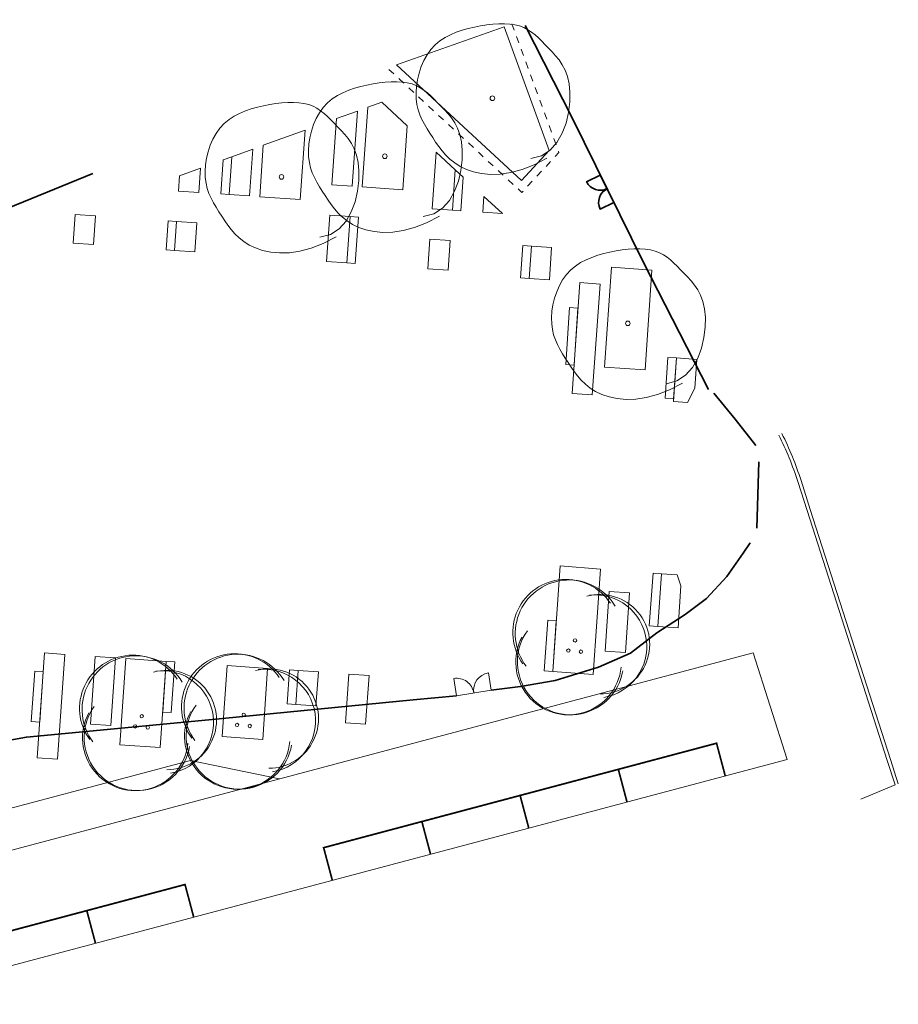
# Model space of a CAD drawing. Header units: metres. Extents: x 196678 to 197613, y 355400 to 356418.
# Tile 34 of 40: x 196856 to 196908, y 355927 to 355986. Entities that reach past the tile are written whole.
import ezdxf

# ---------------------------------------------------------------- set-up
doc = ezdxf.new("R2010")
doc.units = ezdxf.units.M
doc.linetypes.add('ZZ-HIDDEN-SO', pattern=[4, 2, -2])
for name, color, linetype, lineweight in [('B-ME-IE-TERREINAFSCHEIDING_DOORGANG-G', 1, 'Continuous', 18), ('B-WE-GR-BOOM-S', 252, 'Continuous', 18), ('B-WE-IE-TERREINAFSCHEIDING_KUNSTMATIG_HEKWERK_RASTER-G', 23, 'IE-TERREINAFSCHEIDING_KUNSTMATIG-SO', 35), ('N-WE-GR-BOOM-S', 7, 'Continuous', 18), ('N01-WE-IE-TERREINAFSCHEIDING_KUNSTMATIG_RASTERHEKWERK-G', 20, 'IE-TERREINAFSCHEIDING_KUNSTMATIG-SO', 35), ('N01-WE-VH-KANTOPSLUITING_ACHTERKANTBAND-G', 5, 'Continuous', 18), ('N01-WE-VH-KANTOPSLUITING_BETONBAND_HOOG-G', 5, 'ZZ-HIDDEN-SO', 18), ('N01-WE-VH-KANTOPSLUITING_TROTTOIRBAND_180X200-G', 5, 'Continuous', 18), ('N01-WE-VH-KANTVERHARDING-G', 5, 'Continuous', 13), ('N01-WE-VH-MATERIAALGRENS-G', 5, 'Continuous', 13), ('N01-WE-VW-MARKERING_LANGS_STREEP_DOORGETROKKEN_010-G', 7, 'Continuous', 13)]:
    doc.layers.add(name, color=color, linetype=linetype, lineweight=lineweight)
doc.layers.add('B-WE-IE-TERREINAFSCHEIDING_KUNSTMATIG_HEKWERK_GIETIJZER-G', color=7, linetype='IE-TERREINAFSCHEIDING-KUNSTMATIG', lineweight=35, true_color=0xa50000)
doc.linetypes.add('IE-TERREINAFSCHEIDING-KUNSTMATIG', pattern='A,4,[82,NLCS.SHX,S=0.75,R=90,X=0,Y=0],4,-2', length=10)
doc.linetypes.add('IE-TERREINAFSCHEIDING_KUNSTMATIG-SO', pattern='A,4,[82,NLCS.SHX,S=0.75,R=90,X=0,Y=0],4,-2', length=10)

# ---------------------------------------------------------------- blocks, each defined once
blk = doc.blocks.new('SGR-BOOM_09')
blk.add_lwpolyline([(-2.710739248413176, 3.837438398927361), (-3.390540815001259, 3.615178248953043), (-3.939121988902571, 3.222587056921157), (-4.366876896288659, 2.696796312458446), (-4.684199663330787, 2.074937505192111), (-4.901484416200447, 1.394142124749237), (-5.029125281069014, 0.691541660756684), (-5.07751638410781, 0.004267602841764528), (-5.057051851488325, -0.6305485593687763), (-4.977847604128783, -1.18375880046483), (-4.848906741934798, -1.658148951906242), (-4.678954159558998, -2.064488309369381), (-4.476714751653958, -2.41354616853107), (-4.250913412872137, -2.716091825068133), (-4.010275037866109, -2.982894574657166), (-3.763524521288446, -3.224723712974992), (-3.519386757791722, -3.452348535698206), (-3.284344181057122, -3.674130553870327), (-3.055909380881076, -3.888800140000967), (-2.829352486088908, -4.092679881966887), (-2.599943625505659, -4.282092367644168), (-2.362952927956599, -4.45336018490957), (-2.113650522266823, -4.602805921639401), (-1.847306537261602, -4.726752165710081), (-1.559191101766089, -4.821521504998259), (-1.245945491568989, -4.884451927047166), (-0.9096955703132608, -4.916943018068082), (-0.5539383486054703, -4.921409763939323), (-0.1821708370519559, -4.900267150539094), (0.2021099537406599, -4.855930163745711), (0.595407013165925, -4.790813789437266), (0.9942233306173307, -4.707333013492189), (1.395061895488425, -4.607902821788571), (1.794278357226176, -4.49391581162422), (2.187639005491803, -4.362675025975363), (2.57076278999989, -4.210461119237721), (2.939268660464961, -4.033554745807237), (3.288775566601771, -3.82823656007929), (3.614902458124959, -3.590787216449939), (3.913268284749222, -3.31748736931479), (4.179491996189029, -3.004617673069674), (4.409902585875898, -2.650610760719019), (4.603669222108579, -2.262507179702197), (4.760671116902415, -1.849499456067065), (4.880787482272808, -1.42078011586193), (4.963897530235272, -0.9855416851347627), (5.009880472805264, -0.55297668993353), (5.018615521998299, -0.1322776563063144), (4.989981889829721, 0.2673628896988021), (4.924618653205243, 0.6390091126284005), (4.826204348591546, 0.9847519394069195), (4.69917737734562, 1.308938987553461), (4.54797614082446, 1.615917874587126), (4.377039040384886, 1.910036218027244), (4.190804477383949, 2.195641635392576), (3.993710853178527, 2.477081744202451), (3.790196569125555, 2.75870416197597), (3.582779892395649, 3.043288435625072), (3.366298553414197, 3.32734182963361), (3.133670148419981, 3.605803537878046), (2.877812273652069, 3.873612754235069), (2.591642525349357, 4.125708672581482), (2.2680784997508, 4.357030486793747), (1.900037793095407, 4.562517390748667), (1.480438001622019, 4.737108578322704), (1.003802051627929, 4.874466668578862), (0.4710741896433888, 4.963147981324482), (-0.1151960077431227, 4.990432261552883), (-0.7524589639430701, 4.943599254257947), (-1.438165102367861, 4.809928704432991), (-2.169764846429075, 4.576700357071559), (-2.944708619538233, 4.231193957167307), (-3.760446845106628, 3.760689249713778)])
blk.add_circle((0, 0), 0.15)
blk = doc.blocks.new('*U5')
for centre in [(-0.3753502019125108, 0.2243562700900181), (0.3697888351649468, 0.197960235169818), (0.005561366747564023, -0.4223165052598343)]:
    blk.add_circle(centre, 0.1)
for centre, radius, start, end in [((0.2115321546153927, 0.842518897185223), 3.135577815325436, 327.0452804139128, 172.7840000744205), ((0.3252963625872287, 0.8710675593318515), 3.116445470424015, 334.4695775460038, 176.9894234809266), ((-1.479427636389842, -0.267197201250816), 2.934861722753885, 92.7281548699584, 288.1512102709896), ((-1.200640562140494, -0.1180649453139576), 3.046853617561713, 102.3301081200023, 279.1685213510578), ((0.3772946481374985, -0.8013458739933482), 3.174432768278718, 213.4110397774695, 39.78985979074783), ((0.5610959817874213, -0.8624326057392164), 3.138021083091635, 216.0904443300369, 38.75757230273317)]:
    blk.add_arc(centre, radius, start, end)

msp = doc.modelspace()

# ---------------------------------------------------------------- linework, layer by layer
at = {"layer": 'B-ME-IE-TERREINAFSCHEIDING_DOORGANG-G', "flags": 128}
msp.add_lwpolyline([(196881.6949201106, 355945.7124441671), (196881.533844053, 355946.7352159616, -0.414213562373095), (196882.7176919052, 355945.8735202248, -0.4142135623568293), (196883.579387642, 355947.057368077), (196883.7404636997, 355946.0345962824)], format="xyb", dxfattribs=at)
msp.add_lwpolyline([(196881.6949201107, 355945.7124441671), (196883.7404636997, 355946.0345962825)], dxfattribs=at)
at = {"layer": 'B-WE-IE-TERREINAFSCHEIDING_KUNSTMATIG_HEKWERK_GIETIJZER-G', "ltscale": 0.15, "flags": 128}
for points in [[(196885.7426016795, 355985.2862691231), (196888.5166541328, 355979.8222060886), (196892.7388374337, 355971.2841920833), (196896.5765448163, 355963.7859802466)], [(196899.3615294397, 355960.4834930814), (196898.147181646, 355962.0390364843), (196896.8797990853, 355963.5743476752)], [(196899.4231367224, 355955.6115716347), (196899.5507707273, 355959.5135160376)], [(196883.7404636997, 355946.0345962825), (196885.4747241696, 355946.2627032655), (196887.5129770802, 355946.6127352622), (196890.0863818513, 355947.3989488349), (196891.9671407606, 355948.2341348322), (196893.5315342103, 355949.4362974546), (196895.1932936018, 355950.5094522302), (196896.459249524, 355951.4445201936), (196897.6624519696, 355952.7587365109), (196898.6116751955, 355954.1265014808), (196899.0395143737, 355954.7315204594)], [(196854.9007977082, 355943.0222153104), (196856.3082049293, 355943.2768785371), (196867.0755506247, 355944.293626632), (196879.1295908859, 355945.4701114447), (196881.6949201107, 355945.7124441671)]]:
    msp.add_lwpolyline(points, dxfattribs=at)
at = {"layer": 'B-WE-IE-TERREINAFSCHEIDING_KUNSTMATIG_HEKWERK_RASTER-G', "ltscale": 0.15, "flags": 128}
msp.add_lwpolyline([(196843.4583801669, 355970.1045259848), (196849.239573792, 355972.2858504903), (196855.1774208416, 355974.476605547), (196856.5708803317, 355975.0453907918), (196860.222427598, 355976.538692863)], dxfattribs=at)
at = {"layer": 'N01-WE-IE-TERREINAFSCHEIDING_KUNSTMATIG_RASTERHEKWERK-G', "flags": 128}
for points in [[(196890.1844692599, 355976.4495839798), (196889.3777228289, 355976.0506351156, 0.4142135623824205), (196890.5834181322, 355975.642837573)], [(196890.9823698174, 355974.836085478), (196890.1756233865, 355974.4371366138, -0.4142135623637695), (196890.5834209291, 355975.642831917)]]:
    msp.add_lwpolyline(points, format="xyb", dxfattribs=at)
msp.add_lwpolyline([(196890.9823698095, 355974.836085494), (196890.1844692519, 355976.4495839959)], dxfattribs=at)
at = {"layer": 'N01-WE-VH-KANTOPSLUITING_ACHTERKANTBAND-G', "ltscale": 0.2, "flags": 128}
msp.add_lwpolyline([(196878.1443091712, 355982.9584909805), (196884.5020029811, 355985.2067907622), (196887.1640912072, 355977.896987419), (196885.5291793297, 355976.1290979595)], close=True, dxfattribs=at)
msp.add_lwpolyline([(196907.5872827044, 355940.4596675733), (196907.1221242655, 355941.8944310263), (196902.388291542, 355956.6541939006), (196901.8430140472, 355958.3543313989, 0.03750353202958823), (196900.7281501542, 355961.102944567, 0.03750353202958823)], format="xyb", dxfattribs=at)
msp.add_lwpolyline([(196907.1222214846, 355941.8941311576), (196907.5872827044, 355940.4596675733)], dxfattribs=at)
at = {"layer": 'N01-WE-VH-KANTOPSLUITING_BETONBAND_HOOG-G', "ltscale": 0.2, "flags": 128}
msp.add_lwpolyline([(196884.9717971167, 355985.3779441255), (196887.7382881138, 355977.7814621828), (196885.5567911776, 355975.4225304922), (196877.6176809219, 355982.7644746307)], dxfattribs=at)
at = {"layer": 'N01-WE-VH-KANTOPSLUITING_TROTTOIRBAND_180X200-G', "ltscale": 0.2, "flags": 128}
msp.add_lwpolyline([(196900.9073335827, 355961.1917888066, -0.03750353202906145), (196902.0334587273, 355958.4154118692), (196902.578736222, 355956.715274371), (196907.3124726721, 355941.9558116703), (196907.7775338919, 355940.521348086)], format="xyb", dxfattribs=at)
at = {"layer": 'N01-WE-VH-KANTVERHARDING-G', "flags": 128}
for points in [[(196876.4613351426, 355980.4524073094), (196876.1342316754, 355975.752275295), (196878.5284406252, 355975.5856514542), (196878.791362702, 355979.3635645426), (196877.288298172, 355980.753571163)], [(196874.6100608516, 355979.7782092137), (196875.8442437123, 355980.2276746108), (196875.5356794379, 355975.7939312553), (196874.338574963, 355975.8772431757)], [(196872.7587865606, 355979.1040111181), (196872.4734916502, 355975.0046239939), (196870.0785646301, 355975.1712978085), (196870.2896805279, 355978.204810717)], [(196868.4391465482, 355977.5308822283), (196869.6733294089, 355977.9803476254), (196869.4807304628, 355975.212903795), (196868.2836259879, 355975.2962157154)], [(196868.4391465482, 355977.5308822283), (196868.2836259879, 355975.2962157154), (196867.7848775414, 355975.3315768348), (196867.9249036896, 355977.3436049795)], [(196880.4866107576, 355977.7958301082), (196881.6167761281, 355976.7506738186), (196881.4517752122, 355974.3797845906), (196880.2546707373, 355974.4630965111)], [(196866.5878722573, 355976.8566841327), (196866.4879692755, 355975.421183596), (196865.2908648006, 355975.5044955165), (196865.3536893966, 355976.4072187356)], [(196882.0876783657, 355976.3151920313), (196881.9504264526, 355974.3430267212), (196881.4517752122, 355974.3797845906), (196881.6167761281, 355976.7506738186)], [(196883.3120241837, 355975.1829393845), (196884.4025666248, 355974.1744256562), (196883.2474319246, 355974.25481671)], [(196860.2596216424, 355972.3486002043), (196860.3774790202, 355974.0420864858), (196859.1803745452, 355974.1253984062), (196859.0628772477, 355972.4370860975)], [(196865.1658969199, 355973.708838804), (196865.0472255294, 355972.0036560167), (196864.548358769, 355972.0373170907), (196864.6671033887, 355973.7435521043)], [(196875.4107115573, 355973.9982745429), (196875.2204893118, 355971.2649813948), (196874.0237263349, 355971.3532002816), (196874.2136070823, 355974.0815864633)], [(196875.9095050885, 355973.9635612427), (196875.7191405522, 355971.2282235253), (196875.2204893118, 355971.2649813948), (196875.4107115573, 355973.9982745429)], [(196865.1658969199, 355973.7088388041), (196866.3630013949, 355973.6255268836), (196866.2443300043, 355971.9203440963), (196865.0472255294, 355972.0036560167)], [(196880.1297028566, 355972.6674397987), (196881.3268073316, 355972.5841278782), (196881.205143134, 355970.8359416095), (196880.0080386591, 355970.9192535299)], [(196886.1152252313, 355972.2508801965), (196885.9822561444, 355970.3402545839), (196885.4835076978, 355970.3756157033), (196885.6164317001, 355972.2855934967)], [(196887.1792524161, 355970.2553878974), (196887.3123297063, 355972.1675682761), (196886.1152252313, 355972.2508801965), (196885.9822561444, 355970.3402545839)], [(196890.4300434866, 355965.1125048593), (196892.8242524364, 355964.9458810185), (196893.2343779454, 355970.8389522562), (196890.8401689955, 355971.0055760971)], [(196888.9727685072, 355970.0996615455), (196890.1698729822, 355970.0163496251), (196889.7140839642, 355963.4671418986), (196888.5169794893, 355963.550453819)], [(196888.8675798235, 355968.5882110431), (196888.6338462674, 355965.2297062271), (196888.1465940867, 355965.2714204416), (196888.3687862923, 355968.6229243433)], [(196894.6777373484, 355965.6518434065), (196894.5100880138, 355963.2428991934), (196894.0074924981, 355963.2830195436), (196894.1789438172, 355965.6865567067)], [(196895.7565694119, 355963.8690816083), (196895.8748418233, 355965.5685314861), (196894.6777373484, 355965.6518434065), (196894.4991201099, 355963.085301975), (196895.328817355, 355963.0190702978)], [(196890.2011715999, 355953.1816364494), (196889.7692435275, 355946.9752853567), (196887.3750345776, 355947.1419091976), (196887.8089173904, 355953.3763478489)], [(196893.7914688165, 355952.9170988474), (196893.5751366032, 355949.8086329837), (196893.0763430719, 355949.8433462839), (196893.2968372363, 355952.9539855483)], [(196894.7722410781, 355949.7253210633), (196894.9446860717, 355952.2031738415), (196894.7261279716, 355952.8473974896), (196893.7914688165, 355952.9170988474), (196893.5751366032, 355949.8086329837)], [(196890.7117730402, 355951.8762202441), (196891.9088775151, 355951.7929083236), (196891.6630196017, 355948.2601892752), (196890.4659151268, 355948.3435011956)], [(196887.586976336, 355950.1378651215), (196887.3750345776, 355947.1419091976), (196886.8762410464, 355947.1766224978), (196887.0881828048, 355950.1725784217)], [(196858.1455777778, 355941.97201835), (196858.5760227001, 355948.1570581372), (196857.3789182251, 355948.2403700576), (196856.9484733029, 355942.0553302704)], [(196860.3716794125, 355948.0320902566), (196861.5687838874, 355947.9487783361), (196861.291077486, 355943.9584300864), (196860.093973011, 355944.0417420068)], [(196864.5615450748, 355947.740498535), (196864.2074694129, 355942.6528045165), (196861.8132604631, 355942.8194283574), (196862.1673361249, 355947.9071223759)], [(196865.060338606, 355947.7057852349), (196864.8591904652, 355944.7166510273), (196864.3535508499, 355944.7518407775), (196864.5615450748, 355947.740498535)], [(196857.3022633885, 355947.1389208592), (196857.1011152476, 355944.1497866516), (196856.5954756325, 355944.1849764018), (196856.8034698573, 355947.1736341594)], [(196870.255475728, 355943.1340732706), (196870.5470674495, 355947.3239389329), (196868.1528584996, 355947.4905627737), (196867.8612667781, 355943.3006971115)], [(196872.3427241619, 355947.1989710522), (196872.2038709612, 355945.2037969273), (196871.7050774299, 355945.2385102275), (196871.8439306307, 355947.2336843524)], [(196872.3427241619, 355947.1989710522), (196873.5398286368, 355947.1156591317), (196873.4009754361, 355945.1204850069), (196872.2038709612, 355945.2037969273)], [(196876.3320565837, 355944.0259280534), (196876.5325898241, 355946.9073793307), (196875.3354853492, 355946.9906912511), (196875.1349521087, 355944.1092399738)]]:
    msp.add_lwpolyline(points, close=True, dxfattribs=at)
at = {"layer": 'N01-WE-VH-MATERIAALGRENS-G', "ltscale": 0.2, "flags": 128}
msp.add_lwpolyline([(196846.8550649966, 355927.4992999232), (196901.2232260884, 355941.9503208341), (196899.2049906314, 355948.2430393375), (196844.4005010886, 355933.676042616)], close=True, dxfattribs=at)
for points in [[(196871.2448104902, 355940.811242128), (196865.989370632, 355941.897682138), (196848.6390203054, 355937.2859706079), (196844.6166043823, 355933.7334827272)], [(196907.5872827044, 355940.4596675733), (196905.560437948, 355939.6151489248)]]:
    msp.add_lwpolyline(points, dxfattribs=at)
at = {"layer": 'N01-WE-VW-MARKERING_LANGS_STREEP_DOORGETROKKEN_010-G', "const_width": 0.1, "flags": 128}
for points in [[(196897.5617276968, 355940.9770970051), (196897.0479677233, 355942.9099836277), (196873.8533282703, 355936.7448639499), (196874.3670882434, 355934.8119773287)], [(196891.2493078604, 355941.3687037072), (196891.7630678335, 355939.435817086)], [(196885.4506479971, 355939.8274237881), (196885.9644079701, 355937.8945371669)], [(196879.6519881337, 355938.286143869), (196880.1657481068, 355936.3532572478)], [(196866.1839312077, 355932.6368996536), (196865.6701712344, 355934.5697862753), (196848.2741916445, 355929.9459465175), (196848.7879516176, 355928.0130598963)], [(196859.8715113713, 355933.0285063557), (196860.3852713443, 355931.0956197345)]]:
    msp.add_lwpolyline(points, dxfattribs=at)

# ---------------------------------------------------------------- block references
at = {"layer": 'B-WE-GR-BOOM-S', "xscale": 0.9000000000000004, "yscale": 0.9000000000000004, "zscale": 0.9000000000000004, "rotation": 177.2882798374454}
msp.add_blockref('SGR-BOOM_09', (196883.8158241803, 355980.9816441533), dxfattribs=at)
at = {"layer": 'N-WE-GR-BOOM-S', "xscale": 0.9000000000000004, "yscale": 0.9000000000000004, "zscale": 0.9000000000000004, "rotation": 177.2882798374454}
for p in [(196877.4627971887, 355977.5579199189), (196871.363134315, 355976.3395848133), (196891.8127520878, 355967.6961285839)]:
    msp.add_blockref('SGR-BOOM_09', p, dxfattribs=at)
at = {"layer": 'N-WE-GR-BOOM-S', "rotation": 177.2882798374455}
for p in [(196888.6772541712, 355948.5566347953), (196863.1039935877, 355944.0814614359), (196869.1246525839, 355944.1697780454)]:
    msp.add_blockref('*U5', p, dxfattribs=at)

doc.saveas('drawing.dxf')
